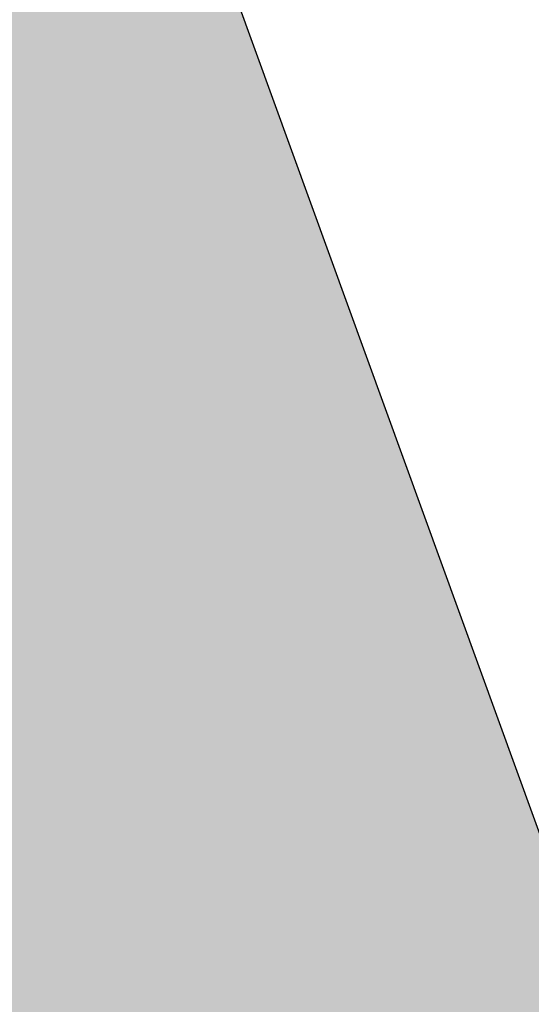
# Model space of a CAD drawing. Header units: millimetres. Extents: x -767 to 1132, y -388 to 938.
# Tile 6 of 14: x -640.97 to -638.12, y 231.23 to 236.71. Entities that reach past the tile are written whole.
import ezdxf

# ---------------------------------------------------------------- set-up
doc = ezdxf.new("R2010")
doc.units = ezdxf.units.MM
doc.header["$LTSCALE"] = 0.5
doc.layers.add('BPR-LS_COL_Grün', color=255, linetype='Continuous', lineweight=25)
doc.layers.add('LPB_-_LPB_SRF_PROM', color=255, linetype='Continuous', lineweight=13)

# ---------------------------------------------------------------- blocks, each defined once
blk = doc.blocks.new('S_Grünflächen (2D)')
at = {"layer": 'BPR-LS_COL_Grün', "linetype": 'Continuous', "lineweight": 0}
h = blk.add_hatch(color=9, dxfattribs=at)
edge = h.paths.add_edge_path()
edge.add_line((-412.1347, 27.3324), (-413.2327, 25.3584))
edge.add_line((-413.2327, 25.3584), (-413.3667, 24.9174))
edge.add_line((-413.3667, 24.9174), (-413.4237, 24.0144))
edge.add_line((-413.4237, 24.0144), (-399.5197, -15.2966))
edge.add_line((-399.5197, -15.2966), (-375.897, -80.765))
edge.add_line((-375.897, -80.765), (-347.8129, -159.082))
edge.add_line((-347.8129, -159.082), (-343.2919, -171.3824))
edge.add_line((-343.2919, -171.3824), (-328.7276, -211.5276))
edge.add_arc((-348.8523, -177.7104), 39.3524, 300.75694, 301.39746)
edge.add_arc((-333.0396, -203.6184), 9, 301.39745, 379.91753)
edge.add_line((-324.5779, -200.5524), (-349.6703, -131.3257))
edge.add_line((-349.6703, -131.3257), (-349.6729, -131.3185))
edge.add_line((-349.6729, -131.3185), (-351.776, -125.4902))
edge.add_line((-351.776, -125.4902), (-389.2291, -22.1262))
edge.add_arc((-188.9699, 50.4359), 213, 197.73354, 199.917531, ccw=False)
edge.add_arc((-1153.8355, -258.1144), 800, 17.7335399, 19.0399781)
edge.add_line((-397.6026, 2.8678), (-397.6026, 2.8678))
edge.add_arc((-364.1019, 16.9584), 36.3433, 198.91963, 202.81201, ccw=False)
edge.add_line((-398.4818, 5.1744), (-398.4818, 5.1744))
edge.add_line((-398.4818, 5.1744), (-399.8953, 9.1254))
edge.add_line((-399.8953, 9.1254), (-399.8953, 9.1254))
edge.add_arc((-470.7403, -22.1443), 77.4391, 23.815786, 34.552283)
edge.add_line((-406.9608, 21.7759), (-406.9608, 21.7759))
edge.add_line((-406.9608, 21.7759), (-406.9608, 21.7759))
edge.add_arc((-386.5079, 35.8603), 24.8333, 198.85359, 214.55228, ccw=False)
edge.add_line((-410.0088, 27.8354), (-410.0088, 27.8354))
edge.add_arc((-410.7252, 26.1193), 1.8597, 67.3435, 139.282)
at = {"layer": 'BPR-LS_COL_Grün', "elevation": 35.7, "flags": 128}
blk.add_lwpolyline([(-413.4237, 24.0144), (-399.5197, -15.2966), (-375.897, -80.765), (-347.8129, -159.082), (-343.2919, -171.3824), (-328.7276, -211.5276, 0.002795), (-328.3508, -211.3006, 0.356674), (-324.5779, -200.5524), (-349.6703, -131.3257), (-349.6729, -131.3185), (-351.776, -125.4902), (-389.2291, -22.1262, -0.00953), (-391.8488, -14.4419, 0.0057), (-397.6026, 2.8678), (-397.6026, 2.8678, -0.016985), (-398.4818, 5.1744), (-398.4818, 5.1744), (-399.8953, 9.1254), (-399.8953, 9.1254, 0.046881), (-406.9608, 21.7759)], format="xyb", dxfattribs=at)

msp = doc.modelspace()

# ---------------------------------------------------------------- block references
at = {"layer": 'LPB_-_LPB_SRF_PROM', "color": 7}
msp.add_blockref('S_Grünflächen (2D)', (-291.5118, 372.0724, 14.1), dxfattribs=at)

doc.saveas('drawing.dxf')
